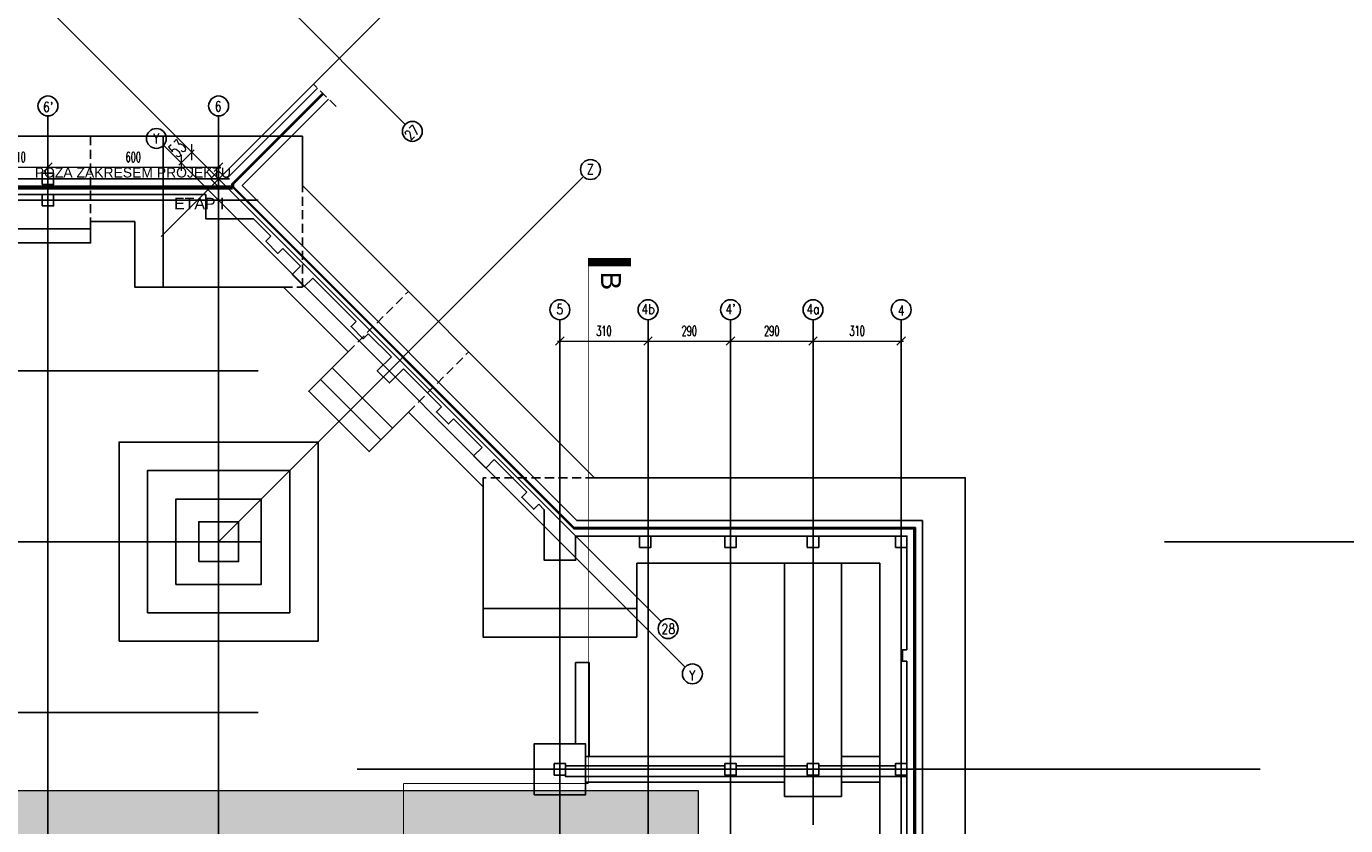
# Model space of a CAD drawing. Header units: centimetres. Extents: x -156440 to 298236, y -263599 to 81430.
# Tile 140 of 170: x 145266 to 191651, y -94110 to -66020. Entities that reach past the tile are written whole.
import ezdxf
from ezdxf.enums import TextEntityAlignment as Align

# ---------------------------------------------------------------- set-up
doc = ezdxf.new("R2010")
doc.units = ezdxf.units.CM
doc.header["$LTSCALE"] = 50
doc.header["$PDMODE"] = 35
doc.header["$PDSIZE"] = 0.1
for name, pattern in [('Kondygnacja -2$0$DIVIDE', [31.75, 12.7, -6.35, 0, -6.35, 0, -6.35]), ('Kondygnacja -2$0$HIDDEN', [9.525, 6.35, -3.175]), ('Kondygnacja -2$0$HIDDEN2', [4.7625, 3.175, -1.5875]), ('Linie przekrojowe$0$DASHDOT', [25.4, 12.7, -6.35, 0, -6.35]), ('Osie rzutów$0$DASHDOT2', [12.7, 6.35, -3.175, 0, -3.175])]:
    doc.linetypes.add(name, pattern=pattern)
doc.layers.get('0').update_dxf_attribs({"color": 8})
doc.layers.get('DEFPOINTS').update_dxf_attribs({"color": 8})
for name, color, linetype in [('Kondygnacja -2$0$ARCH_CIENKIE_IST', 8, 'Continuous'), ('Kondygnacja -2$0$ARCH_ETAPOWANIE', 8, 'Kondygnacja -2$0$DIVIDE'), ('Kondygnacja -2$0$ARCH_FUNDAMENTY_IST', 8, 'Continuous'), ('Kondygnacja -2$0$ARCH_GRUNT', 8, 'Continuous'), ('Kondygnacja -2$0$ARCH_MUROWANE_IST', 9, 'Continuous'), ('Kondygnacja -2$0$ARCH_NIEWIDOK_IST', 8, 'Kondygnacja -2$0$HIDDEN'), ('Kondygnacja -2$0$ARCH_POMOCNICZE_IST', 8, 'Kondygnacja -2$0$HIDDEN2'), ('Kondygnacja -2$0$ARCH_ŻELBET_IST', 9, 'Continuous'), ('Osie rzutów$0$ARCH_INFO_OSIE_IST', 8, 'Osie rzutów$0$DASHDOT2'), ('Osie rzutów$0$ARCH_INFO_OSIE_OPISY_IST', 8, 'Continuous')]:
    doc.layers.add(name, color=color, linetype=linetype)
for name, color, linetype, lineweight in [('Kondygnacja -2$0$ARCH_INFO_WYMIARY', 8, 'Continuous', 9), ('Kondygnacja -2$0$RYSUNKOWE_NIEDRUK', 8, 'Continuous', 9), ('Linie przekrojowe$0$ARCH_LINIE PRZEKROJOWE', 8, 'Continuous', 25), ('Osie rzutów$0$ARCH_INFO_WYMIARY', 8, 'Continuous', 9)]:
    doc.layers.add(name, color=color, linetype=linetype, lineweight=lineweight)
doc.styles.add('Kondygnacja -2$0$Arial', font='ARIAL.TTF')
doc.styles.add('Kondygnacja -2$0$Romans', font='Romans.shx', dxfattribs={"width": 0.7})
doc.styles.add('Linie przekrojowe$0$Arial', font='ARIAL.TTF')
doc.styles.add('Osie rzutów$0$ROMANS-250-CM', font='romans.shx', dxfattribs={"width": 0.8, "height": 50})
doc.styles.add('Osie rzutów$0$wymiary_cuprum', font='Romans.shx', dxfattribs={"width": 0.6})
doc.dimstyles.new('Kondygnacja -2$0$Wymiary 1-100', dxfattribs={"dimtxt": 12, "dimasz": 10, "dimexe": 5, "dimexo": 0, "dimgap": 4, "dimtad": 1, "dimrnd": 0.5, "dimzin": 12, "dimdsep": 46, "dimtxsty": 'Kondygnacja -2$0$Romans', "dimblk": 'Kondygnacja -2$0$_Oblique', "dimcen": 10, "dimdle": 10, "dimclrt": 55, "dimazin": 0, "dimtfac": 1, "dimtmove": 1, "dimatfit": 3, "dimfxl": 0, "dimtolj": 1, "dimtzin": 0, "dimarcsym": 0})
doc.dimstyles.new('Osie rzutów$0$ARCH_ CT', dxfattribs={"dimtxt": 20, "dimasz": 20, "dimexe": 12, "dimexo": 20, "dimgap": 5, "dimtad": 1, "dimdec": 1, "dimrnd": 0.5, "dimzin": 9, "dimdsep": 46, "dimtxsty": 'Osie rzutów$0$wymiary_cuprum', "dimblk": 'Osie rzutów$0$_Oblique', "dimcen": 8, "dimdle": 12, "dimclrd": 256, "dimclre": 256, "dimclrt": 55, "dimadec": 1, "dimazin": 0, "dimtfac": 1, "dimtdec": 1, "dimtmove": 1, "dimatfit": 2, "dimldrblk": 'Osie rzutów$0$_Dot', "dimfxl": 0, "dimtolj": 1, "dimtzin": 0, "dimlwd": -1, "dimlwe": -1, "dimarcsym": 0})

# ---------------------------------------------------------------- blocks, each defined once
blk = doc.blocks.new('Osie rzutów$0$_Oblique')
at = {"color": 0, "linetype": 'ByBlock', "lineweight": -2}
blk.add_line((-0.5, -0.5), (0.5, 0.5), dxfattribs=at)
blk = doc.blocks.new('*D60')
at = {"layer": 'DEFPOINTS', "color": 0}
for p in [(9260, 14249.3), (9550, 14249.3), (9550, 14215.4)]:
    blk.add_point(p, dxfattribs=at)
at = {"layer": 'Osie rzutów$0$ARCH_INFO_WYMIARY'}
for p, q in [((9252, 14215.4), (9558, 14215.4)), ((9260, 14234.3), (9260, 14207.4)), ((9550, 14234.3), (9550, 14207.4))]:
    blk.add_line(p, q, dxfattribs=at)
at = {"layer": 'Osie rzutów$0$ARCH_INFO_WYMIARY', "xscale": 30, "yscale": 30, "zscale": 30, "rotation": 180}
blk.add_blockref('Osie rzutów$0$_Oblique', (9260, 14215.4), dxfattribs=at)
at = {"layer": 'Osie rzutów$0$ARCH_INFO_WYMIARY', "xscale": 30, "yscale": 30, "zscale": 30}
blk.add_blockref('Osie rzutów$0$_Oblique', (9550, 14215.4), dxfattribs=at)
at = {"layer": 'Osie rzutów$0$ARCH_INFO_WYMIARY', "color": 55, "insert": (9405, 14250.9), "char_height": 35, "attachment_point": 5, "style": 'Osie rzutów$0$wymiary_cuprum'}
blk.add_mtext('\\A1;290', dxfattribs=at)
blk = doc.blocks.new('Osie rzutów$0$_Dot')
at = {"color": 0, "linetype": 'ByBlock', "lineweight": -2}
blk.add_line((-0.5, 0), (-1, 0), dxfattribs=at)
at = {"color": 0, "linetype": 'ByBlock', "const_width": 0.5}
blk.add_lwpolyline([(-0.25, 0, 1), (0.25, 0, 1)], format="xyb", close=True, dxfattribs=at)
blk = doc.blocks.new('*D61')
at = {"layer": 'DEFPOINTS', "color": 0}
for p in [(9550, 14249.3), (9860, 14249.3), (9860, 14215.4)]:
    blk.add_point(p, dxfattribs=at)
at = {"layer": 'Osie rzutów$0$ARCH_INFO_WYMIARY'}
for p, q in [((9542, 14215.4), (9868, 14215.4)), ((9550, 14234.3), (9550, 14207.4)), ((9860, 14234.3), (9860, 14207.4))]:
    blk.add_line(p, q, dxfattribs=at)
at = {"layer": 'Osie rzutów$0$ARCH_INFO_WYMIARY', "xscale": 30, "yscale": 30, "zscale": 30, "rotation": 180}
blk.add_blockref('Osie rzutów$0$_Oblique', (9550, 14215.4), dxfattribs=at)
at = {"layer": 'Osie rzutów$0$ARCH_INFO_WYMIARY', "xscale": 30, "yscale": 30, "zscale": 30}
blk.add_blockref('Osie rzutów$0$_Oblique', (9860, 14215.4), dxfattribs=at)
at = {"layer": 'Osie rzutów$0$ARCH_INFO_WYMIARY', "color": 55, "insert": (9705, 14250.9), "char_height": 35, "attachment_point": 5, "style": 'Osie rzutów$0$wymiary_cuprum'}
blk.add_mtext('\\A1;310', dxfattribs=at)
blk = doc.blocks.new('*D62')
at = {"layer": 'DEFPOINTS', "color": 0}
for p in [(8970, 14249.3), (9260, 14249.3), (9260, 14215.4)]:
    blk.add_point(p, dxfattribs=at)
at = {"layer": 'Osie rzutów$0$ARCH_INFO_WYMIARY'}
for p, q in [((8962, 14215.4), (9268, 14215.4)), ((8970, 14234.3), (8970, 14207.4)), ((9260, 14234.3), (9260, 14207.4))]:
    blk.add_line(p, q, dxfattribs=at)
at = {"layer": 'Osie rzutów$0$ARCH_INFO_WYMIARY', "xscale": 30, "yscale": 30, "zscale": 30, "rotation": 180}
blk.add_blockref('Osie rzutów$0$_Oblique', (8970, 14215.4), dxfattribs=at)
at = {"layer": 'Osie rzutów$0$ARCH_INFO_WYMIARY', "xscale": 30, "yscale": 30, "zscale": 30}
blk.add_blockref('Osie rzutów$0$_Oblique', (9260, 14215.4), dxfattribs=at)
at = {"layer": 'Osie rzutów$0$ARCH_INFO_WYMIARY', "color": 55, "insert": (9115, 14250.9), "char_height": 35, "attachment_point": 5, "style": 'Osie rzutów$0$wymiary_cuprum'}
blk.add_mtext('\\A1;290', dxfattribs=at)
blk = doc.blocks.new('*D63')
at = {"layer": 'DEFPOINTS', "color": 0}
for p in [(8660, 14249.3), (8970, 14249.3), (8970, 14215.4)]:
    blk.add_point(p, dxfattribs=at)
at = {"layer": 'Osie rzutów$0$ARCH_INFO_WYMIARY'}
for p, q in [((8652, 14215.4), (8978, 14215.4)), ((8660, 14234.3), (8660, 14207.4)), ((8970, 14234.3), (8970, 14207.4))]:
    blk.add_line(p, q, dxfattribs=at)
at = {"layer": 'Osie rzutów$0$ARCH_INFO_WYMIARY', "xscale": 30, "yscale": 30, "zscale": 30, "rotation": 180}
blk.add_blockref('Osie rzutów$0$_Oblique', (8660, 14215.4), dxfattribs=at)
at = {"layer": 'Osie rzutów$0$ARCH_INFO_WYMIARY', "xscale": 30, "yscale": 30, "zscale": 30}
blk.add_blockref('Osie rzutów$0$_Oblique', (8970, 14215.4), dxfattribs=at)
at = {"layer": 'Osie rzutów$0$ARCH_INFO_WYMIARY', "color": 55, "insert": (8815, 14250.9), "char_height": 35, "attachment_point": 5, "style": 'Osie rzutów$0$wymiary_cuprum'}
blk.add_mtext('\\A1;310', dxfattribs=at)
blk = doc.blocks.new('*D140')
at = {"layer": 'DEFPOINTS', "color": 0}
for p in [(6650, 14860.3), (6860, 14864.5), (6860, 14826.4)]:
    blk.add_point(p, dxfattribs=at)
at = {"layer": 'Osie rzutów$0$ARCH_INFO_WYMIARY'}
for p, q in [((6650, 14845.3), (6650, 14818.4)), ((6860, 14849.5), (6860, 14818.4)), ((6642, 14826.4), (6868, 14826.4))]:
    blk.add_line(p, q, dxfattribs=at)
at = {"layer": 'Osie rzutów$0$ARCH_INFO_WYMIARY', "xscale": 30, "yscale": 30, "zscale": 30, "rotation": 180}
blk.add_blockref('Osie rzutów$0$_Oblique', (6650, 14826.4), dxfattribs=at)
at = {"layer": 'Osie rzutów$0$ARCH_INFO_WYMIARY', "xscale": 30, "yscale": 30, "zscale": 30}
blk.add_blockref('Osie rzutów$0$_Oblique', (6860, 14826.4), dxfattribs=at)
at = {"layer": 'Osie rzutów$0$ARCH_INFO_WYMIARY', "color": 55, "insert": (6755, 14861.9), "char_height": 35, "attachment_point": 5, "style": 'Osie rzutów$0$wymiary_cuprum'}
blk.add_mtext('\\A1;210', dxfattribs=at)
blk = doc.blocks.new('*D141')
at = {"layer": 'DEFPOINTS', "color": 0}
for p in [(6860, 14860.3), (7460, 14864.5), (7460, 14826.4)]:
    blk.add_point(p, dxfattribs=at)
at = {"layer": 'Osie rzutów$0$ARCH_INFO_WYMIARY'}
for p, q in [((6860, 14845.3), (6860, 14818.4)), ((7460, 14849.5), (7460, 14818.4)), ((6852, 14826.4), (7468, 14826.4))]:
    blk.add_line(p, q, dxfattribs=at)
at = {"layer": 'Osie rzutów$0$ARCH_INFO_WYMIARY', "xscale": 30, "yscale": 30, "zscale": 30, "rotation": 180}
blk.add_blockref('Osie rzutów$0$_Oblique', (6860, 14826.4), dxfattribs=at)
at = {"layer": 'Osie rzutów$0$ARCH_INFO_WYMIARY', "xscale": 30, "yscale": 30, "zscale": 30}
blk.add_blockref('Osie rzutów$0$_Oblique', (7460, 14826.4), dxfattribs=at)
at = {"layer": 'Osie rzutów$0$ARCH_INFO_WYMIARY', "color": 55, "insert": (7160, 14861.9), "char_height": 35, "attachment_point": 5, "style": 'Osie rzutów$0$wymiary_cuprum'}
blk.add_mtext('\\A1;600', dxfattribs=at)
blk = doc.blocks.new('*D142')
at = {"layer": 'DEFPOINTS', "color": 0}
for p in [(7332.3, 14912.7), (7294.8, 14875.3), (7365.8, 14879.2)]:
    blk.add_point(p, dxfattribs=at)
at = {"layer": 'Osie rzutów$0$ARCH_INFO_WYMIARY'}
for p, q in [((7346.4, 14898.6), (7374.2, 14870.8)), ((7308.9, 14861.1), (7336.8, 14833.3)), ((7319.8, 14833.3), (7374.2, 14887.7))]:
    blk.add_line(p, q, dxfattribs=at)
at = {"layer": 'Osie rzutów$0$ARCH_INFO_WYMIARY', "xscale": 40, "yscale": 40, "zscale": 40}
for p, rotation in [((7365.8, 14879.2), 45.00000000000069), ((7328.3, 14841.8), 225.0000000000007)]:
    blk.add_blockref('Osie rzutów$0$_Oblique', p, dxfattribs=dict(at, rotation=rotation))
at = {"layer": 'Osie rzutów$0$ARCH_INFO_WYMIARY', "color": 55, "insert": (7315.2, 14892.3), "char_height": 50, "attachment_point": 5, "rotation": 45, "style": 'Osie rzutów$0$wymiary_cuprum'}
blk.add_mtext('\\A1;53', dxfattribs=at)
blk = doc.blocks.new('Linie przekrojowe$0$A$C57A9303D')
blk.add_lwpolyline([(300, 0, 3, 3, 0), (0, 0, 30, 30, 0), (0, 150, 30, 30, 0)], format="xyseb")
at = {"linetype": 'Linie przekrojowe$0$DASHDOT', "ltscale": 5, "const_width": 3}
blk.add_lwpolyline([(300, 0), (1000, 0)], dxfattribs=at)
blk = doc.blocks.new('Linie przekrojowe')
at = {"layer": 'Linie przekrojowe$0$ARCH_LINIE PRZEKROJOWE', "linetype": 'Linie przekrojowe$0$DASHDOT', "ltscale": 5, "const_width": 3, "flags": 128}
for points in [[(8760, 12660), (8760, 13492.3)], [(8110, 12660), (8110, 5500), (8760, 5500), (8760, 5178.6)], [(8110, 12660), (8760, 12660)]]:
    blk.add_lwpolyline(points, dxfattribs=at)
at = {"layer": 'Linie przekrojowe$0$ARCH_LINIE PRZEKROJOWE', "linetype": 'Linie przekrojowe$0$DASHDOT', "ltscale": 5, "rotation": 270}
blk.add_blockref('Linie przekrojowe$0$A$C57A9303D', (8760, 14492.3), dxfattribs=at)
at = {"layer": 'Linie przekrojowe$0$ARCH_LINIE PRZEKROJOWE', "linetype": 'Linie przekrojowe$0$DASHDOT', "ltscale": 5, "style": 'Linie przekrojowe$0$Arial'}
blk.add_text('B', height=70, rotation=270, dxfattribs=at).set_placement((8839.8, 14426.9), align=Align.MIDDLE_CENTER)
blk = doc.blocks.new('Kondygnacja -2$0$_Oblique')
at = {"color": 0, "linetype": 'ByBlock', "lineweight": -2}
blk.add_line((-0.5, -0.5), (0.5, 0.5), dxfattribs=at)
blk = doc.blocks.new('*D257')
at = {"layer": 'DEFPOINTS', "color": 0}
for p in [(153784, 8869), (153784, -130295), (150079, -130542)]:
    blk.add_point(p, dxfattribs=at)
at = {"layer": 'Kondygnacja -2$0$ARCH_INFO_WYMIARY', "color": 0, "lineweight": -2}
for p, q in [((150069, -130295), (153794, -130295)), ((150079, -130303), (150079, -130290)), ((153784, -130287), (153784, -130300))]:
    blk.add_line(p, q, dxfattribs=at)
at = {"layer": 'Kondygnacja -2$0$ARCH_INFO_WYMIARY', "color": 0, "lineweight": -2, "xscale": 10, "yscale": 10, "zscale": 10, "rotation": 180}
blk.add_blockref('Kondygnacja -2$0$_Oblique', (150079, -130295), dxfattribs=at)
at = {"layer": 'Kondygnacja -2$0$ARCH_INFO_WYMIARY', "color": 0, "lineweight": -2, "xscale": 10, "yscale": 10, "zscale": 10}
blk.add_blockref('Kondygnacja -2$0$_Oblique', (153784, -130295), dxfattribs=at)
at = {"layer": 'Kondygnacja -2$0$ARCH_INFO_WYMIARY', "color": 55, "insert": (151932, -130285), "char_height": 12, "attachment_point": 5, "style": 'Kondygnacja -2$0$Romans'}
blk.add_mtext('\\A1;3705', dxfattribs=at)
blk = doc.blocks.new('Osie rzutów')
at = {"layer": 'Osie rzutów$0$ARCH_INFO_OSIE_IST', "ltscale": 10}
for p, q in [((10200.14, 18373.67), (6968.5, 15142.03)), ((10624.41, 17949.41), (7283.11, 14608.11)), ((5900.37, 17193.16), (8116.57, 14976.95)), ((5476.11, 16768.89), (9015.72, 13229.28)), ((8107.33, 15432.33), (7257.87, 14582.87)), ((7180.87, 15064.13), (9015.72, 13229.28)), ((6860, 12255), (6860, 15006.6)), ((7460, 12255), (7460, 15006.6)), ((7266.73, 14903.31), (9100.55, 13069.49)), ((4323.74, 14785), (7599.14, 14785)), ((8743.12, 14793.12), (7460, 13510)), ((4436.04, 14710), (7599.14, 14710)), ((8660, 12255), (8660, 14290.38)), ((8970, 12255), (8970, 14290.38)), ((9260, 12255), (9260, 14290.38)), ((9550, 14290.38), (9550, 12514.27)), ((9860, 12255), (9860, 14290.38)), ((4436.04, 14110), (7599.14, 14110)), ((4436.04, 13510), (13655, 13510)), ((4436.04, 12910), (7599.14, 12910)), ((7947.38, 12710), (13655, 12710))]:
    blk.add_line(p, q, dxfattribs=at)
at = {"layer": 'Osie rzutów$0$ARCH_INFO_OSIE_OPISY_IST'}
for centre in [(6860, 15041.6), (7460, 15041.6), (8141.32, 14952.2), (7241.24, 14927.33), (8767.56, 14818.17), (8660, 14325.38), (8970, 14325.38), (9260, 14325.38), (9550, 14325.38), (9860, 14325.38), (9040.47, 13204.53), (9125.96, 13045.39)]:
    blk.add_circle(centre, 35, dxfattribs=at)
at = {"layer": 'Osie rzutów$0$ARCH_INFO_OSIE_OPISY_IST', "style": 'Osie rzutów$0$ROMANS-250-CM', "width": 0.8}
for s, p in [("6'", (6860.47, 15037.92)), ('6', (7458.5, 15040.11)), ('Y', (7240.48, 14927.3)), ('Z', (8766.96, 14818.88)), ('5', (8660, 14327.09)), ('4b', (8970, 14327.58)), ("4'", (9260, 14327.58)), ('4a', (9550, 14327.58)), ('4', (9860, 14322.58)), ('28', (9041.38, 13203.61)), ('Y', (9124.96, 13040.22))]:
    blk.add_text(s, height=35, dxfattribs=at).set_placement(p, align=Align.MIDDLE_CENTER)
blk.add_text('27', height=35, rotation=45, dxfattribs=at).set_placement((8134.89, 14918.76))
at = {"layer": 'Osie rzutów$0$ARCH_INFO_WYMIARY'}
dim = blk.add_linear_dim(base=(7365.75, 14879.25), p1=(7294.79, 14875.26), p2=(7332.27, 14912.73), angle=45, dimstyle='Osie rzutów$0$ARCH_ CT', override={"dimtxt": 50, "dimasz": 40, "dimgap": 20}, dxfattribs=at)
dim.commit()
dim.dimension.update_dxf_attribs({"geometry": '*D142', "text_midpoint": (7347.01, 14860.51), "dimtype": 129})
for base, p1, p2, picture, middle in [((6860, 14826.36), (6650, 14860.29), (6860, 14864.45), '*D140', (6755, 14826.36)), ((7460, 14826.36), (6860, 14860.29), (7460, 14864.45), '*D141', (7160, 14826.36))]:
    dim = blk.add_linear_dim(base=base, p1=p1, p2=p2, dimstyle='Osie rzutów$0$ARCH_ CT', override={"dimtxt": 35, "dimasz": 30, "dimexe": 8, "dimexo": 15, "dimgap": 18, "dimdle": 8}, dxfattribs=at)
    dim.commit()
    dim.dimension.update_dxf_attribs({"geometry": picture, "text_midpoint": middle, "dimtype": 128})
for base, p1, p2, picture, middle in [((8970, 14215.38), (8660, 14249.32), (8970, 14249.32), '*D63', (8815, 14250.88)), ((9260, 14215.38), (8970, 14249.32), (9260, 14249.32), '*D62', (9115, 14250.88)), ((9550, 14215.38), (9260, 14249.32), (9550, 14249.32), '*D60', (9405, 14250.88)), ((9860, 14215.38), (9550, 14249.32), (9860, 14249.32), '*D61', (9705, 14250.88))]:
    dim = blk.add_linear_dim(base=base, p1=p1, p2=p2, dimstyle='Osie rzutów$0$ARCH_ CT', override={"dimtxt": 35, "dimasz": 30, "dimexe": 8, "dimexo": 15, "dimgap": 18, "dimdle": 8}, dxfattribs=at)
    dim.commit()
    dim.dimension.update_dxf_attribs({"geometry": picture, "text_midpoint": middle})

msp = doc.modelspace()

# ---------------------------------------------------------------- hatches: boundary and pattern name
at = {"layer": 'Kondygnacja -2$0$ARCH_GRUNT', "linetype": 'Continuous', "lineweight": 5}
h = msp.add_hatch(dxfattribs=at)
h.set_pattern_fill('EARTH', color=256, scale=150.000081, angle=45, style=0)
h.set_pattern_definition([(45, (85935.5, -145231.8), (-1e-09, 1347.039), [952.5, -952.5]), (45, (85682.9, -144979.2), (-1e-09, 1347.039), [952.5, -952.5]), (45, (85430.3, -144726.6), (-1e-09, 1347.039), [952.5, -952.5]), (135, (85430.3, -144558.25), (-1347.039, -1e-09), [952.5, -952.5]), (135, (85682.9, -144305.7), (-1347.039, -1e-09), [952.5, -952.5]), (135, (85935.5, -144053.1), (-1347.039, -1e-09), [952.5, -952.5])])
h.paths.add_polyline_path([(212884.241, -145231.769), (212884.241, -130941.769), (218734.241, -130941.769), (218734.241, -120371.769), (164884.241, -120371.769), (164884.241, -97031.769), (164884.241, -96881.769), (100649.367, -96881.769), (88763.907, -108767.229), (85935.48, -105938.802), (98992.513, -92881.769), (168884.241, -92881.769), (168884.241, -97031.769), (168884.241, -116371.769), (222734.241, -116371.769), (222734.241, -134941.769), (216884.241, -134941.769), (216884.241, -145231.769)])

# ---------------------------------------------------------------- linework, layer by layer
at = {"layer": 'Kondygnacja -2$0$ARCH_CIENKIE_IST', "ltscale": 4}
for p, q in [((176489.241, -83666.769, -3480), (164507.231, -83666.769, -3480)), ((176509.241, -83646.769, -3480), (164515.515, -83646.769, -3480)), ((176489.241, -83666.769, -3480), (176489.241, -96531.769, -3480)), ((176509.241, -83646.769, -3480), (176509.241, -96531.769, -3480))]:
    msp.add_line(p, q, dxfattribs=at)
at = {"layer": 'Kondygnacja -2$0$ARCH_CIENKIE_IST', "ltscale": 4, "elevation": -3480}
for points in [[(164507.231, -83666.769), (152509.241, -71668.78), (152509.241, -71554.379), (155689.828, -68373.792)], [(164515.515, -83646.769), (152529.241, -71660.495), (152529.241, -71562.663), (155703.97, -68387.934)]]:
    msp.add_lwpolyline(points, dxfattribs=at)
at = {"layer": 'Kondygnacja -2$0$ARCH_ETAPOWANIE', "ltscale": 10, "const_width": 150, "elevation": -3480}
msp.add_lwpolyline([(139504.241, -71681.769), (152522.231, -71681.769)], dxfattribs=at)
at = {"layer": 'Kondygnacja -2$0$ARCH_FUNDAMENTY_IST'}
for p, q in [((137924.241, -73131.769, -3480), (147524.241, -73131.769, -3480)), ((147524.241, -72881.769, -3480), (149074.241, -72878.84, -3480)), ((154303.962, -75181.769, -3480), (156578.441, -77456.249, -3480)), ((158699.761, -79577.569, -3480), (161324.241, -82202.049, -3480)), ((166724.241, -84881.769, -3480), (175274.241, -84881.769, -3480)), ((175274.241, -96531.769, -3480), (175274.241, -84881.769, -3480)), ((164574.241, -91231.769, -3480), (164574.241, -88381.769, -3480)), ((165054.241, -88381.769, -3480), (164574.241, -88381.769, -3480)), ((165054.241, -91681.769, -3480), (165054.241, -88381.769, -3480)), ((164924.241, -91681.769, -3480), (171924.241, -91681.769, -3480)), ((173924.241, -91681.769, -3480), (175274.241, -91681.769, -3480)), ((164924.241, -92581.769, -3480), (171924.241, -92581.769, -3480)), ((173924.241, -92581.769, -3480), (175274.241, -92581.769, -3480))]:
    msp.add_line(p, q, dxfattribs=at)
at = {"layer": 'Kondygnacja -2$0$ARCH_FUNDAMENTY_IST', "elevation": -3480}
for points in [[(125174.241, -94631.769), (125174.241, -69881.769), (150074.241, -69881.769)], [(154974.241, -71609.408), (154974.241, -69881.769), (150074.241, -69881.769), (150074.241, -75181.769), (154303.962, -75181.769)], [(178274.241, -94831.769), (178274.241, -81881.769), (165246.602, -81881.769), (154974.241, -71609.408)], [(147524.241, -72881.769), (147524.241, -73631.769), (137924.241, -73631.769), (137924.241, -72881.769)], [(150074.241, -75181.769), (149074.241, -75181.769), (149074.241, -72878.84)], [(158699.761, -79577.569), (158134.076, -80143.255), (156012.756, -78021.934), (156578.441, -77456.249)], [(156012.756, -78021.934), (155602.634, -78432.056), (157723.954, -80553.377), (158134.076, -80143.255)], [(155602.634, -78432.056), (155192.512, -78842.178), (157313.832, -80963.499), (157723.954, -80553.377)], [(161324.241, -82202.049), (161324.241, -86481.769), (166724.241, -86481.769), (166724.241, -84881.769)], [(161324.241, -86481.769), (161324.241, -87481.769), (166724.241, -87481.769), (166724.241, -86481.769)]]:
    msp.add_lwpolyline(points, dxfattribs=at)
for points in [[(148524.241, -87631.769), (155524.241, -87631.769), (155524.241, -80631.769), (148524.241, -80631.769)], [(149524.241, -86631.769), (154524.241, -86631.769), (154524.241, -81631.769), (149524.241, -81631.769)], [(150524.241, -85631.769), (153524.241, -85631.769), (153524.241, -82631.769), (150524.241, -82631.769)], [(171924.241, -93081.769), (173924.241, -93081.769), (173924.241, -84881.769), (171924.241, -84881.769)], [(163124.241, -93031.769), (164924.241, -93031.769), (164924.241, -91231.769), (163124.241, -91231.769)]]:
    msp.add_lwpolyline(points, close=True, dxfattribs=at)
at = {"layer": 'Kondygnacja -2$0$ARCH_MUROWANE_IST', "ltscale": 4}
for p, q in [((176774.241, -83381.769, -3480), (164625.282, -83381.769, -3480)), ((176774.241, -83381.769, -3480), (176774.241, -96631.769, -3480)), ((176524.241, -83631.769, -3480), (164521.728, -83631.769, -3480)), ((176524.241, -83631.769, -3480), (176524.241, -96531.769, -3480))]:
    msp.add_line(p, q, dxfattribs=at)
at = {"layer": 'Kondygnacja -2$0$ARCH_MUROWANE_IST', "ltscale": 4, "elevation": -3480}
for points in [[(164521.728, -83631.769), (152544.241, -71654.282), (152544.241, -71568.876), (155714.576, -68398.541)], [(164625.282, -83381.769), (152855.092, -71611.579), (155891.353, -68575.318)], [(169824.241, -92006.769), (164224.241, -92006.769), (164224.241, -92386.769), (176224.241, -92386.769), (176224.241, -92006.769)], [(172724.241, -92006.769), (170224.241, -92006.769)], [(175824.241, -92006.769), (173124.241, -92006.769)]]:
    msp.add_lwpolyline(points, dxfattribs=at)
at = {"layer": 'Kondygnacja -2$0$ARCH_NIEWIDOK_IST'}
for p, q in [((156156.518, -68840.483, -3480), (155361.023, -68044.988, -3480)), ((147524.241, -69881.769, -3480), (147524.241, -72881.769, -3480)), ((156578.441, -77456.249, -3480), (158699.761, -75334.929, -3480)), ((158699.761, -79577.569, -3480), (160821.082, -77456.249, -3480)), ((165246.602, -81881.769, -3480), (161324.241, -81881.769, -3480)), ((161324.241, -81881.769, -3480), (161324.241, -82202.049, -3480))]:
    msp.add_line(p, q, dxfattribs=at)
at = {"layer": 'Kondygnacja -2$0$ARCH_NIEWIDOK_IST', "elevation": -3480}
msp.add_lwpolyline([(154303.962, -75181.769), (154974.241, -75181.769), (154974.241, -71609.408)], dxfattribs=at)
at = {"layer": 'Kondygnacja -2$0$ARCH_POMOCNICZE_IST', "const_width": 20, "elevation": -3480}
msp.add_lwpolyline([(155696.899, -68380.863), (152519.241, -71558.521), (152519.241, -71664.637), (164511.373, -83656.769), (176499.241, -83656.769), (176499.241, -84540.867)], dxfattribs=at)
at = {"layer": 'Kondygnacja -2$0$ARCH_ŻELBET_IST', "ltscale": 4}
for p, q in [((155502.444, -68186.409, -3480), (152307.084, -71381.769, -3480)), ((126974.241, -71681.769, -3480), (152501.018, -71681.769, -3480)), ((127224.241, -71931.769, -3480), (151574.241, -71931.769, -3480)), ((157285.548, -76819.853, -3480), (158098.721, -77633.026, -3480)), ((176474.241, -83681.769, -3480), (176474.241, -96531.769, -3480)), ((176224.241, -84331.769, -3480), (176224.241, -87931.769, -3480)), ((176224.241, -88331.769, -3480), (176224.241, -96331.769, -3480))]:
    msp.add_line(p, q, dxfattribs=at)
at = {"layer": 'Kondygnacja -2$0$ARCH_ŻELBET_IST'}
for p, q in [((176474.241, -83681.769, -3480), (164501.018, -83681.769, -3480)), ((175824.241, -83931.769, -3480), (164574.241, -83931.769, -3480))]:
    msp.add_line(p, q, dxfattribs=at)
at = {"layer": 'Kondygnacja -2$0$ARCH_ŻELBET_IST', "elevation": -3480}
for points in [[(152021.398, -71661.769), (152494.241, -71661.769), (152494.241, -71548.166), (155679.221, -68363.186)], [(151574.241, -71931.769), (151574.241, -72781.769), (153247.464, -72781.769)], [(153863.151, -73397.456), (153247.464, -72781.769)], [(154287.415, -73821.72), (154110.638, -73998.497), (153686.374, -73574.233), (153863.151, -73397.456)], [(154909.669, -74443.974), (154287.415, -73821.72)], [(155333.933, -74868.238), (155036.948, -75165.223), (154612.684, -74740.959), (154909.669, -74443.974)], [(156861.284, -76395.589), (155333.933, -74868.238)], [(157285.548, -76819.853), (157108.771, -76996.63), (156684.507, -76572.366), (156861.284, -76395.589)], [(158522.985, -78057.29), (158028.01, -78552.265), (157603.746, -78128), (158098.721, -77633.026)], [(159859.417, -79393.722), (158522.985, -78057.29)], [(160283.681, -79817.986), (160106.904, -79994.762), (159682.64, -79570.498), (159859.417, -79393.722)], [(161287.772, -80822.077), (160283.681, -79817.986)], [(161712.036, -81246.341), (161415.052, -81543.326), (160990.787, -81119.062), (161287.772, -80822.077)], [(162857.549, -82391.854), (161712.036, -81246.341)], [(163281.813, -82816.118), (163105.037, -82992.895), (162680.773, -82568.631), (162857.549, -82391.854)], [(164574.241, -83931.769), (164574.241, -84781.769), (163474.241, -84781.769), (163474.241, -83008.546), (163281.813, -82816.118)]]:
    msp.add_lwpolyline(points, dxfattribs=at)
at = {"layer": 'Kondygnacja -2$0$ARCH_ŻELBET_IST', "ltscale": 4, "elevation": -3480}
for points in [[(145824.241, -71581.769), (146224.241, -71581.769), (146224.241, -71181.769), (145824.241, -71181.769)], [(145824.241, -72331.769), (146224.241, -72331.769), (146224.241, -71931.769), (145824.241, -71931.769)], [(151324.241, -84831.769), (152724.241, -84831.769), (152724.241, -83431.769), (151324.241, -83431.769)], [(166824.241, -84331.769), (167224.241, -84331.769), (167224.241, -83931.769), (166824.241, -83931.769)], [(169824.241, -84331.769), (170224.241, -84331.769), (170224.241, -83931.769), (169824.241, -83931.769)], [(172724.241, -84331.769), (173124.241, -84331.769), (173124.241, -83931.769), (172724.241, -83931.769)], [(175824.241, -84331.769), (176224.241, -84331.769), (176224.241, -83931.769), (175824.241, -83931.769)], [(163824.241, -92331.769), (164224.241, -92331.769), (164224.241, -91931.769), (163824.241, -91931.769)], [(169824.241, -92331.769), (170224.241, -92331.769), (170224.241, -91931.769), (169824.241, -91931.769)], [(172724.241, -92331.769), (173124.241, -92331.769), (173124.241, -91931.769), (172724.241, -91931.769)], [(175824.241, -92331.769), (176224.241, -92331.769), (176224.241, -91931.769), (175824.241, -91931.769)]]:
    msp.add_lwpolyline(points, close=True, dxfattribs=at)
for points in [[(152307.084, -71381.769), (152307.084, -71381.769), (152024.241, -71098.927), (151741.398, -71381.769), (152021.398, -71661.769)], [(176224.241, -87931.769), (176070.756, -87931.769), (176070.756, -88331.769), (176224.241, -88331.769)]]:
    msp.add_lwpolyline(points, dxfattribs=at)
at = {"layer": 'Kondygnacja -2$0$RYSUNKOWE_NIEDRUK', "linetype": 'Continuous', "lineweight": 5, "elevation": -3480}
msp.add_lwpolyline([(212884.241, -145231.769), (212884.241, -130941.769), (218734.241, -130941.769), (218734.241, -120371.769), (164884.241, -120371.769), (164884.241, -97031.769), (164884.241, -96881.769), (100649.367, -96881.769), (88763.907, -108767.229), (85935.48, -105938.802), (98992.513, -92881.769), (168884.241, -92881.769), (168884.241, -97031.769), (168884.241, -116371.769), (222734.241, -116371.769), (222734.241, -134941.769), (216884.241, -134941.769), (216884.241, -145231.769)], close=True, dxfattribs=at)

# ---------------------------------------------------------------- block references
at = {"xscale": 10, "yscale": 10, "zscale": 10}
msp.add_blockref('Linie przekrojowe', (77424.241, -219231.769), dxfattribs=at)
at = {"layer": 'Osie rzutów$0$ARCH_INFO_OSIE_IST', "xscale": 10, "yscale": 10, "zscale": 10}
msp.add_blockref('Osie rzutów', (77424.241, -219231.769), dxfattribs=at)

# ---------------------------------------------------------------- texts
at = {"layer": 'Kondygnacja -2$0$ARCH_ETAPOWANIE', "ltscale": 10, "attachment_point": 1, "style": 'Kondygnacja -2$0$Arial'}
for s, insert, char_height, width in [('POZA ZAKRESEM PROJEKTU', (145559.701, -70981.014, -3480), 350, 15312.8865), ('ETAP I', (150459.002, -72044.788, -3480), 400, 2796.22902)]:
    msp.add_mtext(s, dxfattribs=dict(at, insert=insert, char_height=char_height, width=width))

# ---------------------------------------------------------------- dimensions: what is measured, and where the dimension line sits
at = {"layer": 'Kondygnacja -2$0$ARCH_INFO_WYMIARY'}
dim = msp.add_linear_dim(base=(153784.241, -130294.603, -3480), p1=(150079.241, -130541.769, -3480), p2=(153784.241, 8869, -3480), dimstyle='Kondygnacja -2$0$Wymiary 1-100', dxfattribs=at)
dim.commit()
dim.dimension.update_dxf_attribs({"geometry": '*D257', "text_midpoint": (151931.741, -130284.603, -3480)})

doc.saveas('drawing.dxf')
